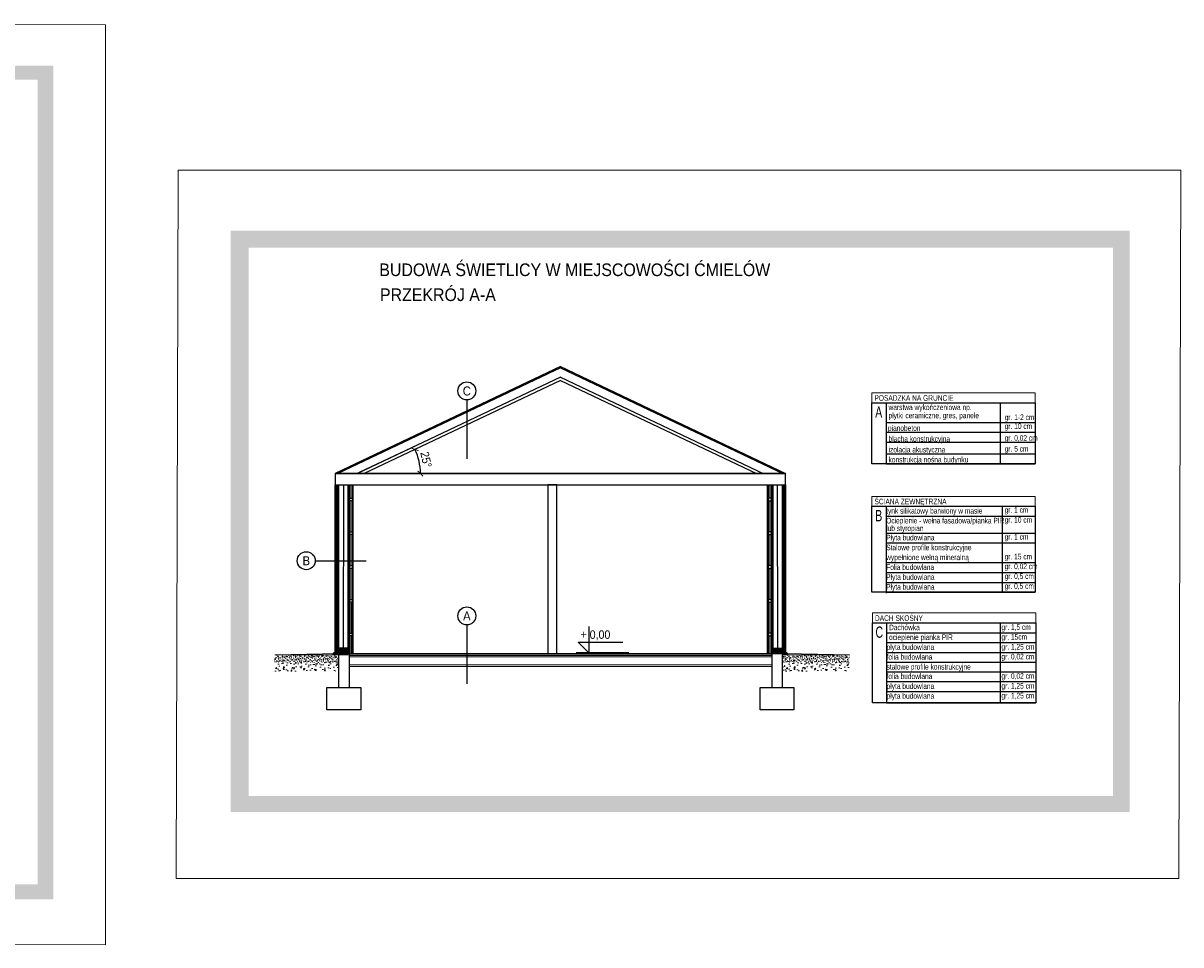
# Model space of a CAD drawing. Header units: metres. Extents: x 6502846 to 6512378, y 5892705 to 5896166.
# Tile 73 of 73: x 6510274 to 6512331, y 5894459 to 5896097. Entities that reach past the tile are written whole.
import ezdxf
from ezdxf.enums import TextEntityAlignment as Align

# ---------------------------------------------------------------- set-up
doc = ezdxf.new("R2010")
doc.units = ezdxf.units.M
doc.header["$MEASUREMENT"] = 0
for name, pattern in [('DASHED', [0.75, 0.5, -0.25]), ('IZOL_PW-50', [16, 8, -8]), ('OS_MODU-50', [96, 48, -24, 0, -24]), ('Osie$0$CONTINOUS', [0])]:
    doc.linetypes.add(name, pattern=pattern)
doc.layers.get('0').update_dxf_attribs({"color": 2})
doc.layers.add('_tabelki_ramki_cienkie', color=251, linetype='Continuous', lineweight=5)
doc.layers.add('A_wypełnienie', color=253, linetype='Continuous', lineweight=0)
for name, color, linetype in [('A_izol_pwod', 120, 'IZOL_PW-50'), ('A_izol_term', 190, 'Continuous'), ('A_ściany murowane', 50, 'Continuous'), ('I_wypełnienie', 254, 'Continuous'), ('INFO_opisy', 34, 'Continuous'), ('INFO_osie', 35, 'OS_MODU-50'), ('INFO_rzędne', 21, 'Continuous'), ('INFO_wymiary', 16, 'Continuous'), ('TEXT', 7, 'Continuous')]:
    doc.layers.add(name, color=color, linetype=linetype)
doc.styles.add('ARCHENIKA_100_opisy', font='arial.ttf', dxfattribs={"width": 0.9, "height": 20})
doc.styles.add('ARCHENIKA_100_wymiary', font='arial.ttf', dxfattribs={"width": 0.9, "height": 15})
doc.styles.add('Arial', font='arial.ttf', dxfattribs={"width": 0.9})
doc.styles.add('DEMIURG_100_wymiary', font='arial.ttf', dxfattribs={"width": 0.9, "height": 15})
doc.styles.add('WKO-PB-200', font='GOTHIC.TTF', dxfattribs={"width": 0.7, "height": 50})
doc.linetypes.add('GRADZINOWANIE', pattern='A,0.00254,-2.54,[134,ltypeshp.shx,S=2.54,R=0,X=-2.54,Y=0],-5.08,[134,ltypeshp.shx,S=2.54,R=180,X=2.54,Y=0],-2.54', length=10.16254)
doc.dimstyles.new('ARCHENIKA_100', dxfattribs={"dimtxt": 15, "dimasz": 10, "dimexe": 10, "dimexo": 0.0625, "dimgap": 5, "dimtad": 1, "dimdec": 1, "dimrnd": 0.5, "dimtxsty": 'ARCHENIKA_100_wymiary', "dimblk": 'ARCHTICK', "dimcen": 0.09, "dimdle": 10, "dimclrt": 51, "dimadec": 0, "dimazin": 0, "dimtfac": 1, "dimtdec": 1, "dimtofl": 0, "dimtmove": 0, "dimatfit": 3, "dimldrblk": 'NONE', "dimfxl": 20, "dimfxlon": 1, "dimtolj": 1, "dimtzin": 0, "dimarcsym": 0})
doc.dimstyles.new('plus_wierzch', dxfattribs={"dimscale": 2, "dimtxt": 10, "dimasz": 0.5, "dimexe": 15, "dimexo": 0, "dimgap": 0, "dimtad": 0, "dimjust": 2, "dimtih": 1, "dimtoh": 1, "dimlfac": 0.01, "dimzin": 4, "dimtxsty": 'Arial', "dimblk": 'plus_kota_wierzch', "dimcen": 0, "dimse1": 1, "dimsd1": 1, "dimclrd": 256, "dimclre": 256, "dimclrt": 256, "dimazin": 0, "dimtfac": 1, "dimtofl": 0, "dimtmove": 2, "dimatfit": 2, "dimldrblk": 'NONE', "dimfxl": 1, "dimlwd": -1, "dimlwe": -1, "dimarcsym": 0})

# ---------------------------------------------------------------- blocks, each defined once
blk = doc.blocks.new('plus_kota_wierzch')
at = {"color": 0, "ltscale": 100}
blk.add_lwpolyline([(62.5, 0), (0, 0), (25, 25), (25, -81)], dxfattribs=at)
blk = doc.blocks.new('*D947')
at = {"layer": 'Defpoints', "color": 0, "linetype": 'ByBlock'}
for p in [(6511279.3, 5894977.8), (6511350.7, 5894977.8), (6511195.3, 5894627.8)]:
    blk.add_point(p, dxfattribs=at)
at = {"layer": 'INFO_rzędne'}
for p, q in [((6511350.7, 5894977.8), (6511256.8, 5894977.8)), ((6511279.3, 5894977.8), (6511279.3, 5894976.3))]:
    blk.add_line(p, q, dxfattribs=at)
at = {"layer": 'INFO_rzędne', "linetype": 'ByBlock', "xscale": 0.75, "yscale": 0.75, "zscale": 0.75, "rotation": 90}
blk.add_blockref('plus_kota_wierzch', (6511279.3, 5894977.8), dxfattribs=at)
at = {"layer": 'INFO_rzędne', "linetype": 'ByBlock', "insert": (6511291.1, 5895008.8), "char_height": 15, "attachment_point": 5, "style": 'DEMIURG_100_wymiary'}
blk.add_mtext('+ 0,00', dxfattribs=at)
blk = doc.blocks.new('_None')
blk = doc.blocks.new('_ArchTick')
at = {"color": 0, "linetype": 'ByBlock', "const_width": 0.15}
blk.add_lwpolyline([(-0.5, -0.5), (0.5, 0.5)], dxfattribs=at)
blk = doc.blocks.new('*D948')
at = {"layer": 'Defpoints', "color": 0, "linetype": 'ByBlock'}
for p in [(6511228.7, 5895461.9), (6510975.7, 5895325.5), (6510828.7, 5895296.3), (6510880, 5895296.3), (6511628.7, 5895296.3)]:
    blk.add_point(p, dxfattribs=at)
at = {"layer": 'INFO_wymiary', "color": 0, "linetype": 'ByBlock', "lineweight": -2}
blk.add_arc((6510880, 5895296.3), 100.1, 0, 25.4077, dxfattribs=at)
at = {"layer": 'INFO_wymiary', "color": 0, "linetype": 'ByBlock', "lineweight": -2, "xscale": 10, "yscale": 10, "zscale": 10}
for p, rotation in [((6510970.4, 5895339.2), 115.4077181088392), ((6510980.1, 5895296.3), 270)]:
    blk.add_blockref('_ArchTick', p, dxfattribs=dict(at, rotation=rotation))
at = {"layer": 'INFO_wymiary', "color": 51, "linetype": 'ByBlock', "insert": (6510990.1, 5895321.1), "char_height": 15, "attachment_point": 5, "rotation": 282.7039, "style": 'ARCHENIKA_100_wymiary'}
blk.add_mtext('\\A1;25%%d', dxfattribs=at)

msp = doc.modelspace()

# ---------------------------------------------------------------- hatches: boundary and pattern name
at = {"layer": 'A_izol_term', "linetype": 'ByBlock', "lineweight": 5, "transparency": 33554687}
h = msp.add_hatch(dxfattribs=at)
h.set_pattern_fill('WOOD1', color=254, scale=2)
h.set_pattern_definition([(216.8699, (-15041.3377, -4253.848), (5.999999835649, 4.000000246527), [1, -9]), (206.5651, (-15040.1377, -4254.448), (-1.99999831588, -2.00000261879), [2.236068, -2.236068]), (198.4349, (-15040.1377, -4255.448), (-4.000000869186, -1.999996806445), [1.264912, -5.059644])])
h.paths.add_polyline_path([(6510859.481, 5895132.792), (6510853.231, 5895132.792), (6510853.231, 5895131.005), (6510859.481, 5895131.005), (6510859.481, 5895132.792)], is_closed=False)
h.paths.add_polyline_path([(6510859.481, 5895103.301), (6510859.481, 5895131.005), (6510853.231, 5895131.005), (6510853.231, 5895130.315), (6510853.231, 5895127.792), (6510856.31, 5895127.792), (6510859.481, 5895127.792), (6510859.481, 5895103.301)], is_closed=False)
h.paths.add_polyline_path([(6510859.481, 5895192.792), (6510853.231, 5895192.792), (6510853.231, 5895190.304), (6510853.231, 5895187.792), (6510856.31, 5895187.792), (6510859.481, 5895187.792), (6510859.481, 5895192.792)], is_closed=False)
h.paths.add_polyline_path([(6510853.231, 5895252.792), (6510853.231, 5895247.792), (6510856.311, 5895247.792), (6510859.481, 5895247.792), (6510859.481, 5895252.792), (6510853.231, 5895252.792)], is_closed=False)
h = msp.add_hatch(dxfattribs=at)
h.set_pattern_fill('WOOD1', color=254, scale=2, angle=180)
h.set_pattern_definition([(216.8699, (-14270.188, -4253.848), (5.999999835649, 4.000000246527), [1, -9]), (206.5651, (-14268.988, -4254.448), (-1.99999831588, -2.00000261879), [2.236068, -2.236068]), (198.4349, (-14268.988, -4255.448), (-4.000000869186, -1.999996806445), [1.264912, -5.059644])])
h.paths.add_polyline_path([(6511597.98, 5895132.792), (6511604.23, 5895132.792), (6511604.23, 5895131.005), (6511597.98, 5895131.005), (6511597.98, 5895132.792)], is_closed=False)
h.paths.add_polyline_path([(6511597.98, 5895103.301), (6511597.98, 5895131.005), (6511604.23, 5895131.005), (6511604.23, 5895130.315), (6511604.23, 5895127.792), (6511601.151, 5895127.792), (6511597.98, 5895127.792), (6511597.98, 5895103.301)], is_closed=False)
h.paths.add_polyline_path([(6511597.98, 5895192.792), (6511604.23, 5895192.792), (6511604.23, 5895190.304), (6511604.23, 5895187.792), (6511601.151, 5895187.792), (6511597.98, 5895187.792), (6511597.98, 5895192.792)], is_closed=False)
h.paths.add_polyline_path([(6511604.23, 5895252.792), (6511604.23, 5895247.792), (6511601.15, 5895247.792), (6511597.98, 5895247.792), (6511597.98, 5895252.792), (6511604.23, 5895252.792)], is_closed=False)
h = msp.add_hatch(dxfattribs=at)
h.set_pattern_fill('WOOD1', color=254, scale=2)
h.set_pattern_definition([(216.8699, (-15041.3381, -4313.848), (5.999999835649, 4.000000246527), [1, -9]), (206.5651, (-15040.1381, -4314.448), (-1.99999831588, -2.00000261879), [2.236068, -2.236068]), (198.4349, (-15040.1381, -4315.448), (-4.000000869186, -1.999996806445), [1.264912, -5.059644])])
h.paths.add_polyline_path([(6510859.481, 5895072.792), (6510853.231, 5895072.792), (6510853.231, 5895071.005), (6510859.481, 5895071.005), (6510859.481, 5895072.792)], is_closed=False)
h.paths.add_polyline_path([(6510859.481, 5895043.301), (6510859.481, 5895071.005), (6510853.231, 5895071.005), (6510853.231, 5895070.315), (6510853.231, 5895067.792), (6510856.309, 5895067.792), (6510859.481, 5895067.792), (6510859.481, 5895043.301)], is_closed=False)
h.paths.add_polyline_path([(6510859.481, 5895132.792), (6510853.231, 5895132.792), (6510853.231, 5895130.304), (6510853.231, 5895127.792), (6510856.31, 5895127.792), (6510859.481, 5895127.792), (6510859.481, 5895132.792)], is_closed=False)
h.paths.add_polyline_path([(6510853.231, 5895192.792), (6510853.231, 5895187.792), (6510856.31, 5895187.792), (6510859.481, 5895187.792), (6510859.481, 5895192.792), (6510853.231, 5895192.792)], is_closed=False)
h = msp.add_hatch(dxfattribs=at)
h.set_pattern_fill('WOOD1', color=254, scale=2, angle=180)
h.set_pattern_definition([(216.8699, (-14270.18837, -4313.848), (5.999999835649, 4.000000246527), [1, -9]), (206.5651, (-14268.9884, -4314.448), (-1.99999831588, -2.00000261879), [2.236068, -2.236068]), (198.4349, (-14268.9884, -4315.448), (-4.000000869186, -1.999996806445), [1.264912, -5.059644])])
h.paths.add_polyline_path([(6511597.98, 5895072.792), (6511604.23, 5895072.792), (6511604.23, 5895071.005), (6511597.98, 5895071.005), (6511597.98, 5895072.792)], is_closed=False)
h.paths.add_polyline_path([(6511597.98, 5895043.301), (6511597.98, 5895071.005), (6511604.23, 5895071.005), (6511604.23, 5895070.315), (6511604.23, 5895067.792), (6511601.151, 5895067.792), (6511597.98, 5895067.792), (6511597.98, 5895043.301)], is_closed=False)
h.paths.add_polyline_path([(6511597.98, 5895132.792), (6511604.23, 5895132.792), (6511604.23, 5895130.304), (6511604.23, 5895127.792), (6511601.151, 5895127.792), (6511597.98, 5895127.792), (6511597.98, 5895132.792)], is_closed=False)
h.paths.add_polyline_path([(6511604.23, 5895192.792), (6511604.23, 5895187.792), (6511601.151, 5895187.792), (6511597.98, 5895187.792), (6511597.98, 5895192.792), (6511604.23, 5895192.792)], is_closed=False)
h = msp.add_hatch(dxfattribs=at)
h.set_pattern_fill('WOOD1', color=254, scale=2)
h.set_pattern_definition([(216.8699, (-15041.3385, -4373.848), (5.999999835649, 4.000000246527), [1, -9]), (206.5651, (-15040.1385, -4374.448), (-1.99999831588, -2.00000261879), [2.236068, -2.236068]), (198.4349, (-15040.1385, -4375.448), (-4.000000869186, -1.999996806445), [1.264912, -5.059644])])
h.paths.add_polyline_path([(6510859.48, 5895012.792), (6510853.23, 5895012.792), (6510853.23, 5895011.005), (6510859.48, 5895011.005), (6510859.48, 5895012.792)], is_closed=False)
h.paths.add_polyline_path([(6510859.48, 5894983.301), (6510859.48, 5895011.005), (6510853.23, 5895011.005), (6510853.23, 5895010.315), (6510853.23, 5895007.792), (6510856.309, 5895007.792), (6510859.48, 5895007.792), (6510859.48, 5894983.301)], is_closed=False)
h.paths.add_polyline_path([(6510859.48, 5895072.792), (6510853.23, 5895072.792), (6510853.23, 5895070.304), (6510853.23, 5895067.792), (6510856.309, 5895067.792), (6510859.48, 5895067.792), (6510859.48, 5895072.792)], is_closed=False)
h.paths.add_polyline_path([(6510853.23, 5895132.792), (6510853.23, 5895127.792), (6510856.31, 5895127.792), (6510859.48, 5895127.792), (6510859.48, 5895132.792), (6510853.23, 5895132.792)], is_closed=False)
h = msp.add_hatch(dxfattribs=at)
h.set_pattern_fill('WOOD1', color=254, scale=2, angle=180)
h.set_pattern_definition([(216.8699, (-14270.18875, -4373.848), (5.999999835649, 4.000000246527), [1, -9]), (206.5651, (-14268.98875, -4374.448), (-1.99999831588, -2.00000261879), [2.236068, -2.236068]), (198.4349, (-14268.98875, -4375.448), (-4.000000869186, -1.999996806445), [1.264912, -5.059644])])
h.paths.add_polyline_path([(6511597.98, 5895012.792), (6511604.23, 5895012.792), (6511604.23, 5895011.005), (6511597.98, 5895011.005), (6511597.98, 5895012.792)], is_closed=False)
h.paths.add_polyline_path([(6511597.98, 5894983.301), (6511597.98, 5895011.005), (6511604.23, 5895011.005), (6511604.23, 5895010.315), (6511604.23, 5895007.792), (6511601.152, 5895007.792), (6511597.98, 5895007.792), (6511597.98, 5894983.301)], is_closed=False)
h.paths.add_polyline_path([(6511597.98, 5895072.792), (6511604.23, 5895072.792), (6511604.23, 5895070.304), (6511604.23, 5895067.792), (6511601.151, 5895067.792), (6511597.98, 5895067.792), (6511597.98, 5895072.792)], is_closed=False)
h.paths.add_polyline_path([(6511604.23, 5895132.792), (6511604.23, 5895127.792), (6511601.151, 5895127.792), (6511597.98, 5895127.792), (6511597.98, 5895132.792), (6511604.23, 5895132.792)], is_closed=False)
h = msp.add_hatch(dxfattribs=at)
h.set_pattern_fill('WOOD1', color=254, scale=2)
h.set_pattern_definition([(216.8699, (-15039.8385, -4714.96167), (5.999999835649, 4.000000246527), [1, -9]), (206.5651, (-15038.6385, -4715.5617), (-1.99999831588, -2.00000261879), [2.236068, -2.236068]), (198.4349, (-15038.6385, -4716.5617), (-4.000000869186, -1.999996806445), [1.264912, -5.059644])])
h.paths.add_polyline_path([(6510851.23, 5894986.301), (6510835.48, 5894986.301), (6510835.48, 5894981.301), (6510851.23, 5894981.301)])
h.paths.add_polyline_path([(6510835.48, 5894976.801), (6510851.23, 5894976.801), (6510851.23, 5894981.301), (6510835.48, 5894981.301)])
h = msp.add_hatch(dxfattribs=at)
h.set_pattern_fill('WOOD1', color=254, scale=2, angle=180)
h.set_pattern_definition([(216.8699, (-14268.68877, -4714.96167), (5.999999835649, 4.000000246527), [1, -9]), (206.5651, (-14267.4888, -4715.5617), (-1.99999831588, -2.00000261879), [2.236068, -2.236068]), (198.4349, (-14267.4888, -4716.5617), (-4.000000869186, -1.999996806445), [1.264912, -5.059644])])
h.paths.add_polyline_path([(6511606.23, 5894986.301), (6511621.98, 5894986.301), (6511621.98, 5894981.301), (6511606.23, 5894981.301)])
h.paths.add_polyline_path([(6511621.98, 5894976.801), (6511606.23, 5894976.801), (6511606.23, 5894981.301), (6511621.98, 5894981.301)])
at = {"layer": 'A_wypełnienie'}
h = msp.add_hatch(dxfattribs=at)
h.set_pattern_fill('AR-SAND', color=256, scale=0.1, angle=360)
h.set_pattern_definition([(37.5, (6468481.2967, 5884935.218), (-0.16000313, 4.89413237), [0, -3.8608, 0, -4.318, 0, -4.1275]), (7.5, (6468481.297, 5884935.218), (4.4952328, 7.168251), [0, -2.0828, 0, -3.4798, 0, -1.3335]), (327.5, (6468478.1725, 5884935.218), (7.9099237, 0.01437185), [0, -1.27, 0, -4.572, 0, -5.969]), (317.5, (6468478.1725, 5884935.218), (7.6355645, 2.2292932), [0, -0.635, 0, -2.9972, 0, -3.429])])
edge = h.paths.add_edge_path()
edge.add_line((6510834.732, 5894960.09), (6510834.729, 5894974.285))
edge.add_line((6510834.729, 5894974.285), (6510723.383, 5894974.301))
edge.add_line((6510721.105, 5894974.285), (6510721.108, 5894960.09))
edge.add_line((6510723.386, 5894960.09), (6510834.732, 5894960.09))
h = msp.add_hatch(dxfattribs=at)
h.set_pattern_fill('AR-SAND', color=256, scale=0.1, angle=180)
h.set_pattern_definition([(37.5, (6469389.038, 5884935.218), (-0.16000313, 4.89413237), [0, -3.8608, 0, -4.318, 0, -4.1275]), (7.5, (6469389.038, 5884935.218), (4.4952328, 7.168251), [0, -2.0828, 0, -3.4798, 0, -1.3335]), (327.5, (6469385.9137, 5884935.218), (7.9099237, 0.01437185), [0, -1.27, 0, -4.572, 0, -5.969]), (317.5, (6469385.914, 5884935.218), (7.6355645, 2.2292932), [0, -0.635, 0, -2.9972, 0, -3.429])])
edge = h.paths.add_edge_path()
edge.add_line((6511622.979, 5894960.09), (6511622.982, 5894974.285))
edge.add_line((6511628.732, 5894974.285), (6511740.078, 5894974.301))
edge.add_line((6511742.356, 5894974.285), (6511742.352, 5894960.09))
edge.add_line((6511740.075, 5894960.09), (6511628.729, 5894960.09))
h = msp.add_hatch(dxfattribs=at)
h.set_pattern_fill('AR-CONC', color=256, scale=0.1, angle=360)
h.set_pattern_definition([(50, (6482843.916, 5892730.674), (18.218467, -1.5939086), [1.905, -20.955]), (355, (6482843.916, 5892730.674), (-3.524342, 19.105685), [1.524, -16.764058]), (100.451445, (6482845.435, 5892730.542), (14.694125, 17.511775), [1.619001, -17.809024]), (46.1842, (6482843.916, 5892735.754), (27.107904, -4.204233), [2.8575, -31.4325]), (96.63556, (6482846.175, 5892735.404), (23.740413, 24.742612), [2.428502, -26.71356]), (351.18415, (6482843.916, 5892735.754), (23.740413, 24.742612), [2.285997, -25.145973]), (21, (6482846.456, 5892734.484), (15.161439, -10.22652), [1.905, -20.955]), (326, (6482846.456, 5892734.484), (6.180203, 18.418797), [1.524, -16.764]), (71.451445, (6482847.72, 5892733.632), (21.341642, 8.192277), [1.619001, -17.808994]), (37.5, (6482843.9164, 5892730.6744), (0.3088603, 8.4555039), [0, -16.5608, 0, -17.018, 0, -16.8275]), (7.5, (6482843.916, 5892730.674), (6.6819663, 10.0180575), [0, -9.7028, 0, -16.1798, 0, -6.4135]), (327.5, (6482838.252, 5892730.6744), (13.5590595, -0.5728744), [0, -6.35, 0, -19.812, 0, -26.289]), (317.5, (6482835.712, 5892730.674), (14.812918, 2.542649), [0, -8.255, 0, -13.1572, 0, -18.669])])
h.paths.add_polyline_path([(6510834.73, 5894945.09), (6510834.73, 5894960.09), (6510721.107, 5894960.09), (6510721.107, 5894945.09)])
h = msp.add_hatch(dxfattribs=at)
h.set_pattern_fill('AR-CONC', color=256, scale=0.1, angle=180)
h.set_pattern_definition([(50, (6483751.658, 5892730.674), (18.218467, -1.5939086), [1.905, -20.955]), (355, (6483751.658, 5892730.674), (-3.524342, 19.105685), [1.524, -16.764058]), (100.451445, (6483753.176, 5892730.542), (14.694125, 17.511775), [1.619001, -17.809024]), (46.1842, (6483751.658, 5892735.754), (27.107904, -4.204233), [2.8575, -31.4325]), (96.63556, (6483753.917, 5892735.404), (23.740413, 24.742612), [2.428502, -26.71356]), (351.18415, (6483751.658, 5892735.754), (23.740413, 24.742612), [2.285997, -25.145973]), (21, (6483754.198, 5892734.484), (15.161439, -10.22652), [1.905, -20.955]), (326, (6483754.198, 5892734.484), (6.180203, 18.418797), [1.524, -16.764]), (71.451445, (6483755.461, 5892733.632), (21.341642, 8.192277), [1.619001, -17.808994]), (37.5, (6483751.6576, 5892730.6744), (0.3088603, 8.4555039), [0, -16.5608, 0, -17.018, 0, -16.8275]), (7.5, (6483751.658, 5892730.674), (6.6819663, 10.0180575), [0, -9.7028, 0, -16.1798, 0, -6.4135]), (327.5, (6483745.9934, 5892730.6744), (13.5590595, -0.5728744), [0, -6.35, 0, -19.812, 0, -26.289]), (317.5, (6483743.453, 5892730.674), (14.812918, 2.542649), [0, -8.255, 0, -13.1572, 0, -18.669])])
h.paths.add_polyline_path([(6511622.98, 5894945.09), (6511622.98, 5894960.09), (6511742.354, 5894960.09), (6511742.354, 5894945.09)])
at = {"layer": 'I_wypełnienie', "linetype": 'ByBlock', "true_color": 0x4a4a4a}
h = msp.add_hatch(color=251, dxfattribs=at)
h.dxf.hatch_style = 1
h.paths.add_polyline_path([(6508170.27, 5896021.062), (6508170.27, 5894539.599), (6510327.592, 5894539.599), (6510327.592, 5896021.062)])
h.paths.add_polyline_path([(6510300.047, 5895996.062), (6510300.047, 5894566.481), (6508195.27, 5894566.481), (6508195.27, 5895996.062)], flags=16)
h = msp.add_hatch(color=251, dxfattribs=at)
h.dxf.hatch_style = 1
h.paths.add_polyline_path([(6512240.616, 5895727.683), (6510642.86, 5895727.683), (6510642.86, 5894695.134), (6512240.616, 5894695.134)])
h.paths.add_polyline_path([(6512210.616, 5894723.252), (6510675.119, 5894723.252), (6510675.119, 5895697.683), (6512210.616, 5895697.683)], flags=16)

# ---------------------------------------------------------------- linework, layer by layer
at = {"layer": '_tabelki_ramki_cienkie', "linetype": 'Continuous', "lineweight": -3}
for p, q in [((6512010.337, 5895422.156), (6512010.337, 5895313.626)), ((6512013.939, 5895238.206), (6512013.939, 5895085.522)), ((6512009.993, 5895031.058), (6512009.993, 5894888.743))]:
    msp.add_line(p, q, dxfattribs=at)
at = {"layer": '_tabelki_ramki_cienkie', "linetype": 'Continuous', "transparency": 33554687}
for points in [[(6508080.378, 5894461.971), (6508080.378, 5896096.661), (6510420.495, 5896093.579), (6510420.495, 5894458.889)], [(6510549.707, 5895835.554), (6512331.335, 5895835.554), (6512327.636, 5894576.914), (6510546.008, 5894576.914)]]:
    msp.add_lwpolyline(points, close=True, dxfattribs=at)
at = {"layer": '_tabelki_ramki_cienkie'}
for points in [[(6512072.687, 5895422.156), (6511782.457, 5895422.156), (6511782.457, 5895439.656), (6512072.687, 5895439.656)], [(6512072.687, 5895238.206), (6511782.457, 5895238.206), (6511782.457, 5895255.706), (6512072.687, 5895255.706)], [(6512073.622, 5895031.058), (6511783.392, 5895031.058), (6511783.392, 5895048.558), (6512073.622, 5895048.558)]]:
    msp.add_lwpolyline(points, close=True, dxfattribs=at)
at = {"layer": '_tabelki_ramki_cienkie', "linetype": 'Continuous', "lineweight": -3}
for points in [[(6511782.457, 5895422.156), (6512072.687, 5895422.156), (6512072.687, 5895313.626), (6511782.457, 5895313.626)], [(6511782.457, 5895238.206), (6512072.687, 5895238.206), (6512072.687, 5895085.522), (6511782.457, 5895085.522)], [(6511783.392, 5895031.058), (6512073.622, 5895031.058), (6512073.622, 5894888.743), (6511783.392, 5894888.743)]]:
    msp.add_lwpolyline(points, close=True, dxfattribs=at)
for points in [[(6511807.457, 5895422.156), (6511807.457, 5895313.626)], [(6511807.457, 5895387.156), (6512072.687, 5895387.156)], [(6511807.457, 5895369.656), (6512072.687, 5895369.656)], [(6511807.457, 5895352.156), (6512072.687, 5895352.156)], [(6511807.457, 5895331.126), (6512072.687, 5895331.126)], [(6511807.457, 5895313.626), (6512072.687, 5895313.626)], [(6511807.457, 5895313.626), (6512072.687, 5895313.626)], [(6511807.457, 5895238.206), (6511807.457, 5895084.035)], [(6511807.457, 5895220.706), (6512072.687, 5895220.706)], [(6511807.457, 5895190.522), (6512072.687, 5895190.522)], [(6511807.457, 5895173.022), (6512072.687, 5895173.022)], [(6511807.457, 5895138.022), (6512072.687, 5895138.022)], [(6511807.457, 5895120.522), (6512072.687, 5895120.522)], [(6511807.457, 5895103.022), (6512072.687, 5895103.022)], [(6511807.457, 5895085.522), (6512072.687, 5895085.522)], [(6511808.392, 5895031.058), (6511808.392, 5894888.743)], [(6511808.392, 5895013.558), (6512073.622, 5895013.558)], [(6511808.392, 5894996.058), (6512073.622, 5894996.058)], [(6511808.392, 5894978.558), (6512073.622, 5894978.558)], [(6511808.392, 5894961.058), (6512073.622, 5894961.058)], [(6511808.392, 5894944.183), (6512073.622, 5894944.183)], [(6511808.392, 5894926.683), (6512073.622, 5894926.683)], [(6511808.392, 5894926.683), (6512073.622, 5894926.683)], [(6511808.392, 5894909.183), (6512073.622, 5894909.183)], [(6511808.392, 5894909.183), (6512073.622, 5894909.183)], [(6511808.392, 5894888.743), (6512073.622, 5894888.743)], [(6511808.392, 5894888.743), (6512073.622, 5894888.743)]]:
    msp.add_lwpolyline(points, dxfattribs=at)
at = {"layer": '_tabelki_ramki_cienkie', "linetype": 'DASHED', "lineweight": -3, "ltscale": 2}
msp.add_lwpolyline([(6511808.392, 5894996.058), (6512073.622, 5894996.058)], dxfattribs=at)
at = {"layer": 'A_izol_pwod', "const_width": 1}
for points in [[(6510868.185, 5895297.54), (6511228.73, 5895467.481)], [(6511229.072, 5895467.319), (6511589.109, 5895296.301)], [(6510833.651, 5894976.301), (6510833.651, 5895276.301)], [(6510852.263, 5895028.285), (6510852.263, 5895276.301)], [(6511605.198, 5895028.285), (6511605.198, 5895276.301)], [(6511623.81, 5894976.301), (6511623.81, 5895276.301)], [(6510852.263, 5894976.301), (6510852.263, 5895028.285)], [(6511605.198, 5894976.301), (6511605.198, 5895028.285)], [(6510853.23, 5894956.627), (6511604.48, 5894956.701)]]:
    msp.add_lwpolyline(points, dxfattribs=at)
at = {"layer": 'A_izol_term', "linetype": 'GRADZINOWANIE', "ltscale": 0.7}
for points in [[(6510843.287, 5895276.301), (6510842.893, 5894986.301)], [(6511614.174, 5895276.301), (6511614.568, 5894986.301)]]:
    msp.add_lwpolyline(points, dxfattribs=at)
at = {"layer": 'A_izol_term', "linetype": 'GRADZINOWANIE', "ltscale": 0.3}
for points in [[(6510856.31, 5895276.301), (6510856.355, 5895252.792)], [(6511601.151, 5895276.301), (6511601.105, 5895252.792)], [(6510856.31, 5895247.792), (6510856.355, 5895192.792)], [(6511601.151, 5895247.792), (6511601.105, 5895192.792)], [(6510856.31, 5895187.792), (6510856.355, 5895132.792)], [(6511601.151, 5895187.792), (6511601.105, 5895132.792)], [(6510856.31, 5895127.792), (6510856.355, 5895072.792)], [(6511601.151, 5895127.792), (6511601.105, 5895072.792)], [(6510856.309, 5895067.792), (6510856.354, 5895013.419)], [(6511601.151, 5895067.792), (6511601.106, 5895013.419)], [(6510856.309, 5895007.792), (6510856.345, 5894976.236)], [(6511601.152, 5895007.792), (6511601.116, 5894976.236)]]:
    msp.add_lwpolyline(points, dxfattribs=at)
at = {"layer": 'A_izol_term', "lineweight": 50, "elevation": 0}
for points in [[(6510832.675, 5894977.848), (6510826.184, 5894976.684)], [(6510826.184, 5894976.684), (6510826.184, 5894975.534), (6510826.825, 5894975.737)], [(6510832.675, 5894977.848), (6510832.98, 5894982.128)], [(6511624.786, 5894977.848), (6511624.48, 5894982.128)], [(6511624.786, 5894977.848), (6511631.277, 5894976.684)], [(6511631.277, 5894976.684), (6511631.277, 5894975.534), (6511630.636, 5894975.737)]]:
    msp.add_lwpolyline(points, dxfattribs=at)
at = {"layer": 'A_ściany murowane'}
for points in [[(6511228.73, 5895486.301), (6511228.73, 5895486.301), (6510828.73, 5895296.301)], [(6511228.73, 5895484.087), (6510833.392, 5895296.301)], [(6511228.73, 5895486.301), (6511628.73, 5895296.301)], [(6511228.73, 5895484.087), (6511624.069, 5895296.301)], [(6511228.73, 5895467.481), (6510868.352, 5895296.301)], [(6511228.73, 5895461.946), (6510880.006, 5895296.301)], [(6511228.73, 5895467.481), (6511589.109, 5895296.301)], [(6511228.73, 5895461.946), (6511577.455, 5895296.301)], [(6511628.73, 5895276.301), (6511628.73, 5895296.301), (6510828.73, 5895296.301), (6510828.73, 5895276.301)], [(6510828.73, 5895296.301), (6511628.73, 5895296.301)], [(6510828.73, 5894976.301), (6510828.73, 5895276.301), (6511628.73, 5895276.301), (6511628.73, 5894976.301)], [(6510828.73, 5894976.301), (6510828.73, 5895276.301)], [(6510860.73, 5894976.301), (6510860.73, 5895276.301)], [(6511596.73, 5894976.301), (6511596.73, 5895276.301)], [(6511596.73, 5894976.301), (6511596.73, 5895276.301)], [(6511628.73, 5894976.301), (6511628.73, 5895276.301)], [(6510834.73, 5894976.301), (6510834.73, 5894916.301)], [(6510853.23, 5894976.301), (6510853.23, 5894916.301)], [(6511596.73, 5894976.301), (6511626.73, 5894976.301)], [(6511604.48, 5894976.301), (6511604.48, 5894916.301)], [(6511622.98, 5894976.301), (6511622.98, 5894916.301)], [(6511626.73, 5894976.301), (6511626.73, 5894976.301)], [(6510813.98, 5894916.301), (6510873.98, 5894916.301), (6510873.98, 5894876.301), (6510813.98, 5894876.301), (6510813.98, 5894916.301)], [(6511583.73, 5894916.301), (6511643.73, 5894916.301), (6511643.73, 5894876.301), (6511583.73, 5894876.301), (6511583.73, 5894916.301)]]:
    msp.add_lwpolyline(points, dxfattribs=at)
at = {"layer": 'A_ściany murowane', "linetype": 'ByBlock'}
for points in [[(6510830.23, 5895276.301), (6510830.23, 5894976.301)], [(6510832.675, 5895276.301), (6510832.675, 5894976.301)], [(6510834.73, 5895276.301), (6510834.73, 5894976.301)], [(6510851.23, 5895276.301), (6510851.23, 5894976.301)], [(6510853.23, 5895276.301), (6510853.23, 5894976.301)], [(6510859.48, 5895276.301), (6510859.48, 5894976.301), (6510860.73, 5894976.301), (6510860.73, 5895132.792)], [(6511597.98, 5895276.301), (6511597.98, 5894976.301), (6511596.73, 5894976.301), (6511596.73, 5895132.792)], [(6511604.23, 5895276.301), (6511604.23, 5894976.301)], [(6511606.23, 5895276.301), (6511606.23, 5894976.301)], [(6511622.73, 5895276.301), (6511622.73, 5894976.301)], [(6511624.786, 5895276.301), (6511624.786, 5894976.301)], [(6511627.23, 5895276.301), (6511627.23, 5894976.301)], [(6510853.23, 5895252.792), (6510859.48, 5895252.792), (6510859.48, 5895247.792), (6510853.23, 5895247.792), (6510853.23, 5895252.792)], [(6511604.23, 5895252.792), (6511597.98, 5895252.792), (6511597.98, 5895247.792), (6511604.23, 5895247.792), (6511604.23, 5895252.792)], [(6510853.23, 5895192.792), (6510859.48, 5895192.792), (6510859.48, 5895187.792), (6510853.23, 5895187.792), (6510853.23, 5895192.792)], [(6511604.23, 5895192.792), (6511597.98, 5895192.792), (6511597.98, 5895187.792), (6511604.23, 5895187.792), (6511604.23, 5895192.792)], [(6510828.73, 5895132.792), (6510828.73, 5894998.301)], [(6510853.23, 5895132.792), (6510859.48, 5895132.792), (6510859.48, 5895127.792), (6510853.23, 5895127.792), (6510853.23, 5895132.792)], [(6511604.23, 5895132.792), (6511597.98, 5895132.792), (6511597.98, 5895127.792), (6511604.23, 5895127.792), (6511604.23, 5895132.792)], [(6511628.73, 5895132.792), (6511628.73, 5894998.301)], [(6510853.23, 5895072.792), (6510859.48, 5895072.792), (6510859.48, 5895067.792), (6510853.23, 5895067.792), (6510853.23, 5895072.792)], [(6510859.48, 5894976.301), (6510859.48, 5895065.891)], [(6510859.48, 5894976.301), (6510859.48, 5895065.891)], [(6511604.23, 5895072.792), (6511597.98, 5895072.792), (6511597.98, 5895067.792), (6511604.23, 5895067.792), (6511604.23, 5895072.792)], [(6511597.98, 5894976.301), (6511597.98, 5895065.891)], [(6511597.98, 5894976.301), (6511597.98, 5895065.891)], [(6510853.23, 5895012.792), (6510859.48, 5895012.792), (6510859.48, 5895007.792), (6510853.23, 5895007.792), (6510853.23, 5895012.792)], [(6511604.23, 5895012.792), (6511597.98, 5895012.792), (6511597.98, 5895007.792), (6511604.23, 5895007.792), (6511604.23, 5895012.792)], [(6510835.48, 5894981.301), (6510851.23, 5894981.301), (6510851.23, 5894986.301), (6510835.48, 5894986.301), (6510835.48, 5894981.301)], [(6511621.98, 5894981.301), (6511606.23, 5894981.301), (6511606.23, 5894986.301), (6511621.98, 5894986.301), (6511621.98, 5894981.301)], [(6510835.48, 5894976.301), (6510851.23, 5894976.301), (6510851.23, 5894981.301), (6510835.48, 5894981.301), (6510835.48, 5894976.301)], [(6511621.98, 5894976.301), (6511606.23, 5894976.301), (6511606.23, 5894981.301), (6511621.98, 5894981.301), (6511621.98, 5894976.301)]]:
    msp.add_lwpolyline(points, dxfattribs=at)
at = {"layer": 'A_ściany murowane'}
msp.add_lwpolyline([(6511206.73, 5895276.301), (6511206.73, 5894976.301), (6511222.731, 5894976.301), (6511222.731, 5895276.301)], close=True, dxfattribs=at)
at = {"layer": 'A_ściany murowane', "lineweight": 5}
msp.add_lwpolyline([(6510828.73, 5894976.301), (6511628.73, 5894976.301)], dxfattribs=at)
at = {"layer": 'INFO_osie', "ltscale": 2}
msp.add_line((6510793.284, 5895141.484), (6510883.765, 5895141.484), dxfattribs=at)
at = {"layer": 'INFO_osie', "linetype": 'Continuous'}
for points in [[(6511062.557, 5895427.099), (6511062.557, 5895322.6)], [(6511062.557, 5895027.315), (6511062.557, 5894922.816)]]:
    msp.add_lwpolyline(points, dxfattribs=at)
for centre in [(6511062.557, 5895443.099), (6510777.284, 5895141.484), (6511062.557, 5895043.315)]:
    msp.add_circle(centre, 16, dxfattribs=at)
at = {"layer": 'INFO_wymiary', "color": 4, "linetype": 'ByBlock', "lineweight": 5}
for points in [[(6510834.73, 5894976.301), (6510721.107, 5894974.301)], [(6510853.23, 5894974.301), (6510721.107, 5894974.301)], [(6510853.23, 5894976.001), (6511604.48, 5894976.001)], [(6510853.23, 5894975.501), (6511604.48, 5894975.501)], [(6510853.23, 5894973.101), (6511604.48, 5894973.101)], [(6510853.23, 5894970.701), (6511604.48, 5894970.701)], [(6510860.73, 5894976.301), (6511598.73, 5894976.301)], [(6511622.98, 5894974.301), (6511742.354, 5894974.301)], [(6511628.73, 5894976.301), (6511742.354, 5894974.301)], [(6511628.73, 5894976.301), (6511742.354, 5894974.301)], [(6510853.23, 5894956.701), (6511604.48, 5894956.701)], [(6510853.23, 5894953.701), (6511604.48, 5894953.701)]]:
    msp.add_lwpolyline(points, dxfattribs=at)

# ---------------------------------------------------------------- texts
at = {"layer": 'INFO_opisy', "linetype": 'Continuous', "lineweight": -3, "style": 'WKO-PB-200', "width": 0.7}
for s, p in [('POSADZKA NA GRUNCIE', (6511786.904, 5895425.587)), ('warstwa wykończeniowa np.', (6511811.922, 5895409.114)), ('płytki ceramiczne, gres, panele', (6511811.922, 5895394.542)), ('gr. 1-2 cm', (6512018.338, 5895391.364, -0.038)), ('pianobeton', (6511810.806, 5895372.147)), ('gr. 10 cm', (6512018.338, 5895375.619, -0.038)), ('blacha konstrukcyjna ', (6511811.922, 5895353.084)), ('gr. 0,02 cm', (6512018.338, 5895354.589, -0.038)), ('izolacja akustyczna', (6511811.922, 5895333.819)), ('gr. 5 cm', (6512018.338, 5895335.324, -0.038)), ('konstrukcja nośna budynku ', (6511811.922, 5895316.115)), ('ŚCIANA ZEWNĘTRZNA', (6511786.904, 5895241.637)), ('tynk silikatowy barwiony w masie', (6511807.745, 5895225.164)), ('gr. 1 cm', (6512018.21, 5895226.67, -0.038)), ('Ocieplenie - wełna fasadowa/pianka PIR ', (6511807.745, 5895207.664)), ('gr. 10 cm', (6512018.21, 5895209.17, -0.038)), ('lub styropian', (6511807.745, 5895194.133)), ('Płyta budowlana', (6511807.745, 5895177.48)), ('gr. 1 cm', (6512018.21, 5895178.986, -0.038)), ('Stalowe profile konstrukcyjne', (6511807.745, 5895159.98)), ('wypełnione wełną mineralną', (6511807.745, 5895142.48)), ('gr. 15 cm', (6512018.21, 5895143.791, -0.038)), ('Folia budowlana', (6511807.745, 5895124.98)), ('gr. 0,02 cm', (6512018.21, 5895126.486, -0.038)), ('Płyta budowlana', (6511807.745, 5895107.48)), ('gr. 0,5 cm', (6512018.21, 5895108.986, -0.038)), ('Płyta budowlana', (6511807.745, 5895089.98)), ('gr. 0,5 cm', (6512018.21, 5895091.486, -0.038)), ('DACH SKOŚNY', (6511787.839, 5895034.489)), ('Dachówka', (6511812.857, 5895018.016)), ('gr. 1,5 cm', (6512012.561, 5895018.563, -0.038)), ('ocieplenie pianka PIR', (6511812.857, 5895000.516)), ('gr. 15cm', (6512012.561, 5895001.063, -0.038)), ('płyta budowlana ', (6511808.477, 5894983.009)), ('gr. 1,25 cm', (6512012.561, 5894983.577, -0.038)), ('folia budowlana ', (6511808.477, 5894965.509)), ('gr. 0,02 cm', (6512012.561, 5894966.077, -0.038)), ('stalowe profile konstrukcyjne ', (6511808.477, 5894948.009)), ('folia budowlana ', (6511808.477, 5894931.134)), ('gr. 0,02 cm', (6512012.561, 5894931.702, -0.038)), ('płyta budowlana ', (6511808.477, 5894913.634)), ('gr. 1,25 cm', (6512012.561, 5894914.202, -0.038)), ('płyta budowlana ', (6511808.477, 5894896.134)), ('gr. 1,25 cm', (6512012.561, 5894896.702, -0.038))]:
    msp.add_text(s, height=10, dxfattribs=at).set_placement(p)
at = {"layer": 'INFO_opisy', "linetype": 'Continuous', "lineweight": -3, "char_height": 20, "width": 47.5, "attachment_point": 5, "style": 'WKO-PB-200'}
for s, insert in [('A', (6511794.497, 5895405.522)), ('B', (6511794.497, 5895221.573)), ('C', (6511795.431, 5895014.424))]:
    msp.add_mtext(s, dxfattribs=dict(at, insert=insert))
at = {"layer": 'INFO_osie', "linetype": 'Osie$0$CONTINOUS', "style": 'ARCHENIKA_100_opisy', "width": 0.9}
for s, p in [('C', (6511062.557, 5895443.099)), ('B', (6510777.284, 5895141.484)), ('A', (6511062.557, 5895043.315))]:
    msp.add_text(s, height=16, dxfattribs=at).set_placement(p, align=Align.MIDDLE_CENTER)
at = {"layer": 'TEXT', "char_height": 22.5, "attachment_point": 1, "style": 'ARCHENIKA_100_wymiary'}
for s, insert, width in [('BUDOWA ŚWIETLICY W MIEJSCOWOŚCI ĆMIELÓW', (6510907.05, 5895669.677), 1727.69024), ('\\PPRZEKRÓJ A-A', (6510908.201, 5895662.807), 555.86515)]:
    msp.add_mtext(s, dxfattribs=dict(at, insert=insert, width=width))

# ---------------------------------------------------------------- dimensions: what is measured, and where the dimension line sits
at = {"layer": 'INFO_rzędne'}
dim = msp.add_linear_dim(base=(6511279.334, 5894977.801), p1=(6511195.334, 5894627.762), p2=(6511350.706, 5894977.801), angle=90, text='+ 0,00', dimstyle='plus_wierzch', override={"dimscale": 1.5, "dimtxt": 15, "dimzin": 0, "dimtxsty": 'DEMIURG_100_wymiary'}, dxfattribs=at)
dim.commit()
dim.dimension.update_dxf_attribs({"geometry": '*D947', "text_midpoint": (6511291.061, 5895008.804), "dimtype": 160})
at = {"layer": 'INFO_wymiary', "linetype": 'ByBlock'}
dim = msp.add_angular_dim_2l(base=(6510975.729, 5895325.455), line1=((6510828.73, 5895296.301), (6511628.73, 5895296.301)), line2=((6511228.73, 5895461.946), (6510880.006, 5895296.301)), dimstyle='ARCHENIKA_100', override={"dimtxsty": 'ARCHENIKA_100_wymiary', "dimldrblk": 'None'}, dxfattribs=at)
dim.commit()
dim.dimension.update_dxf_attribs({"geometry": '*D948', "text_midpoint": (6510990.064, 5895321.112)})

doc.saveas('drawing.dxf')
